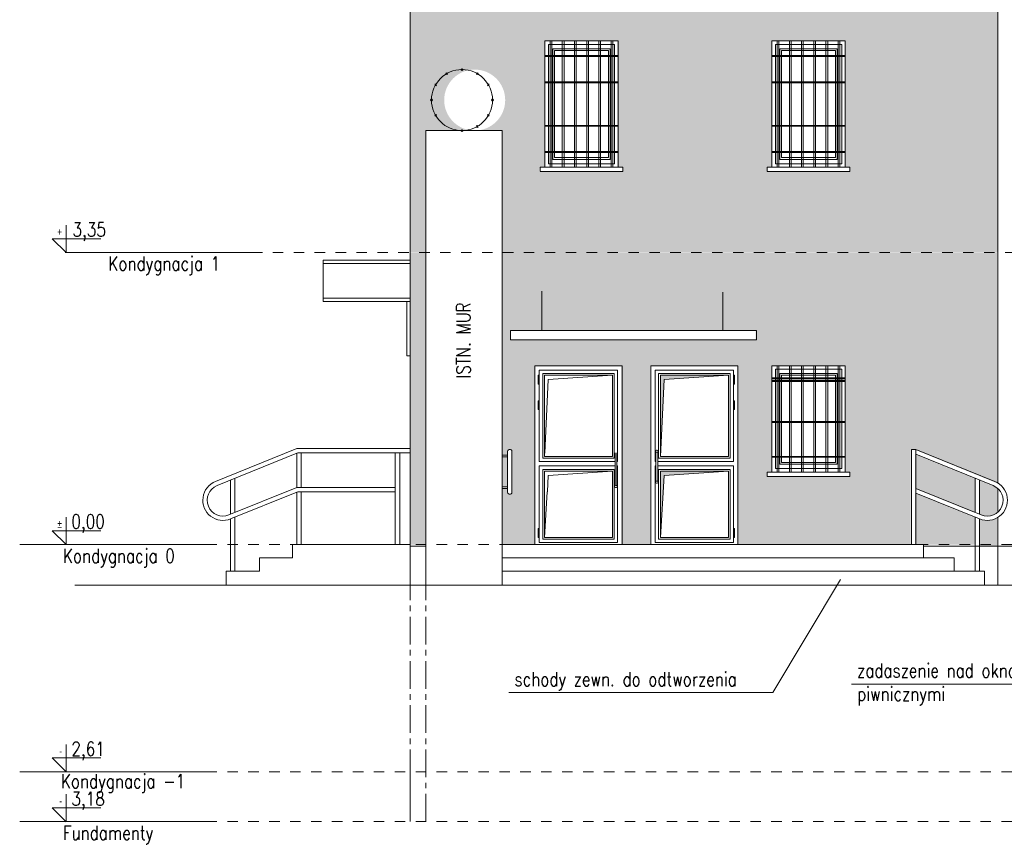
# Model space of a CAD drawing. Header units: millimetres. Extents: x 6354466 to 6508314, y -1889048 to -1342748.
# Tile 14 of 134: x 6378720 to 6390016, y -1788653 to -1779190. Entities that reach past the tile are written whole.
import ezdxf
from ezdxf.enums import TextEntityAlignment as Align

# ---------------------------------------------------------------- set-up
doc = ezdxf.new("R2010")
doc.units = ezdxf.units.MM
doc.header["$PDMODE"] = 3
doc.header["$PDSIZE"] = 10
doc.linetypes.add('CENTER', pattern=[50.800000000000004, 31.75, -6.35, 6.35, -6.35])
doc.linetypes.add('Przerywana', pattern=[4.8, 2.4, -2.4])
for name, color, linetype, lineweight in [('CIENKIE', 161, 'Continuous', 13), ('HATCH', 8, 'Continuous', 0), ('L-3', 10, 'Continuous', 18), ('L-4', 92, 'Continuous', 20), ('L-5', 152, 'Continuous', 9), ('L-AXIS', 10, 'CENTER', 18), ('L-DRZWI', 146, 'Continuous', 13), ('L-HATCH', 252, 'Continuous', 5), ('L-OPIS', 142, 'Continuous', 9), ('L-TXT', 141, 'Continuous', 9)]:
    doc.layers.add(name, color=color, linetype=linetype, lineweight=lineweight)
doc.styles.add('160', font='simplex.shx', dxfattribs={"width": 0.8, "height": 160})
doc.styles.add('250', font='cdmsimpl.shx', dxfattribs={"width": 0.7, "height": 250})
doc.styles.add('BigSimpl', font='simplex.shx', dxfattribs={"width": 0.8})

# ---------------------------------------------------------------- blocks, each defined once
blk = doc.blocks.new('kota')
at = {"layer": 'L-5', "lineweight": 9, "ltscale": 13}
for p, q in [((202422.9221700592, 343.0197136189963, -935.7166440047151), (202422.9221700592, 308.1085709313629, -935.7166440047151)), ((202467.1853987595, 325.7700111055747, -935.7166440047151), (202405.260729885, 325.7700111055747, -935.7166440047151)), ((202405.260729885, 325.7700111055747, -935.7166440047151), (202422.9221700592, 308.1085709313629, -935.7166440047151))]:
    blk.add_line(p, q, dxfattribs=at)
at = {"layer": 'L-TXT', "style": 'BigSimpl', "width": 0.8}
blk.add_attdef('ZNAK', text='', height=10, dxfattribs=at).set_placement((202417.7652610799, 326.5460779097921), align=Align.BOTTOM_RIGHT)

msp = doc.modelspace()

# ---------------------------------------------------------------- hatches: boundary and pattern name
at = {"layer": 'L-3', "lineweight": 5, "ltscale": 10, "transparency": 33554687}
h = msp.add_hatch(dxfattribs=at)
h.set_pattern_fill('AR-SAND', color=256, scale=5.4, angle=45)
h.set_pattern_definition([(82.50000000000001, (0, 0), (-192.9859283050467, 180.7668841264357), [0, -208.4832, 0, -233.172, 0, -222.885]), (52.49999999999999, (0, 0), (-102.0659009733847, 445.3557397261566), [0, -112.4712, 0, -187.9092, 0, -72.00900000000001]), (12.5, (-119.2937223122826, -119.2937223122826), (301.4819059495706, 302.5794484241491), [0, -68.58, 0, -246.888, 0, -322.326]), (2.499999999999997, (-119.2937223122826, -119.2937223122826), (206.4317989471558, 376.6774220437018), [0, -34.29, 0, -161.8488, 0, -185.166])])
h.paths.add_polyline_path([(6389940.608396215, -1778550.588334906), (6389940.608396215, -1775591.549009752), (6383740.348777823, -1775591.549009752), (6383740.348777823, -1772906.669132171), (6383200.348777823, -1772906.669132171), (6383200.348777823, -1778550.588334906)])
edge = h.paths.add_edge_path()
edge.add_arc((6383940.348777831, -1780112.224196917), 350.000000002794, 270, 360, ccw=False)
edge.add_line((6383940.348777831, -1780462.224196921), (6384255.295020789, -1780462.224196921))
edge.add_line((6384255.295020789, -1780462.224196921), (6384255.295020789, -1781860.588334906))
edge.add_line((6384255.295020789, -1781860.588334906), (6389940.608396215, -1781860.588334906))
edge.add_line((6389940.608396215, -1781860.588334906), (6389940.608396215, -1778550.588334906))
edge.add_line((6389940.608396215, -1778550.588334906), (6383200.348777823, -1778550.588334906))
edge.add_line((6383200.348777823, -1778550.588334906), (6383200.348777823, -1778992.588334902))
edge.add_line((6383200.348777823, -1778992.588334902), (6383200.348777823, -1781860.588334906))
edge.add_line((6383200.348777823, -1781860.588334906), (6383380.348777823, -1781860.588334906))
edge.add_line((6383380.348777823, -1781860.588334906), (6383380.348777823, -1780462.224196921))
edge.add_line((6383380.348777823, -1780462.224196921), (6383940.348777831, -1780462.22419692))
edge.add_arc((6383940.348777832, -1780112.224196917), 350.000000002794, 360, 269.99999999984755, ccw=False)
edge = h.paths.add_edge_path(flags=16)
edge.add_line((6384317.953180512, -1784569.126387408), (6384317.953180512, -1784613.374066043))
edge.add_arc((6384342.953180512, -1784610.077318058), 25.21643407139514, 187.5122447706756, 352.4877552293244)
edge.add_line((6384367.953180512, -1784613.374066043), (6384367.953180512, -1784143.374066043))
edge.add_arc((6384342.953180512, -1784146.670814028), 25.21643407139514, 7.512244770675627, 172.4877552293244)
edge.add_line((6384317.953180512, -1784143.374066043), (6384317.953180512, -1784187.621744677))
edge.add_line((6384317.953180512, -1784187.621744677), (6384317.953180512, -1784207.959887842))
edge.add_line((6384317.953180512, -1784207.959887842), (6384317.953180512, -1784548.788244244))
edge.add_line((6384317.953180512, -1784548.788244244), (6384317.953180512, -1784569.126387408))
h.paths.add_polyline_path([(6384255.295020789, -1784207.959887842), (6384317.953180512, -1784207.959887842), (6384317.953180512, -1784187.621744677), (6384255.295020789, -1784187.621744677)], flags=17)
h.paths.add_polyline_path([(6384255.295020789, -1784569.126387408), (6384317.953180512, -1784569.126387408), (6384317.953180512, -1784548.788244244), (6384255.295020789, -1784548.788244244)], flags=17)
h.paths.add_polyline_path([(6386953.072709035, -1785214.063891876), (6388942.330728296, -1785214.063891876), (6388942.330728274, -1784124.929936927), (6388992.330728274, -1784124.929936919), (6389933.332327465, -1784509.585375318), (6389933.332327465, -1781864.063891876), (6384255.295020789, -1781860.588334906), (6384255.295020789, -1785210.588334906), (6384623.072709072, -1785214.063891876), (6384623.072709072, -1784610.455857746), (6384623.072709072, -1784164.063891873), (6384623.072709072, -1783164.063891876), (6385623.072709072, -1783164.063891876), (6385623.07270908, -1784169.435583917), (6385623.072709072, -1784610.455857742), (6385623.072709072, -1785214.063891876), (6385953.072709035, -1785214.063891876), (6385953.07270905, -1783164.063891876), (6386953.072709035, -1783164.063891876)])
h.paths.add_polyline_path([(6383193.072709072, -1785214.063891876), (6383380.348777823, -1785214.063891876), (6383380.348777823, -1781864.063891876), (6383193.072709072, -1781864.063891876), (6383193.072709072, -1782326.286405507), (6383193.072709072, -1782366.286405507), (6383193.072709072, -1782495.721666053), (6383193.072709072, -1784114.063891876), (6383193.072709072, -1784164.063891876)])
h.paths.add_polyline_path([(6389725.518409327, -1785230.588334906), (6389933.332327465, -1785230.588334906), (6389933.332327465, -1785214.063891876), (6389725.518409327, -1785214.063891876)])
edge = h.paths.add_edge_path(flags=17)
edge.add_line((6389725.51840933, -1784922.405793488), (6389725.518409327, -1785214.063891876))
edge.add_line((6389725.518409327, -1785214.063891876), (6389933.332327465, -1785214.063891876))
edge.add_line((6389933.332327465, -1785214.063891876), (6389933.332327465, -1784905.467172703))
edge.add_arc((6389812.601161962, -1784707.526273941), 231.8547254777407, 247.9391005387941, 301.38049432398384, ccw=False)
edge = h.paths.add_edge_path(flags=17)
edge.add_line((6389933.332327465, -1784843.523063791), (6389933.332327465, -1784571.529484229))
edge.add_arc((6389812.601161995, -1784707.526273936), 181.8547253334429, 48.40292962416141, 67.93910053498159)
edge.add_line((6389880.904320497, -1784538.986012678), (6389725.518409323, -1784476.013827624))
edge.add_line((6389725.518409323, -1784476.013827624), (6389725.518409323, -1784476.013827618))
edge.add_line((6389725.518409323, -1784476.013827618), (6389725.518409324, -1784868.455857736))
edge.add_line((6389725.518409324, -1784868.455857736), (6389744.298003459, -1784876.066535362))
edge.add_arc((6389812.601161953, -1784707.526274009), 181.8547254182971, 247.9391005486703, 311.5970703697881)
h.paths.add_polyline_path([(6388992.330728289, -1784178.879872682), (6388992.330728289, -1784571.321902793), (6389675.518409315, -1784848.192699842), (6389675.518409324, -1784455.75066973)], flags=17)
h.paths.add_polyline_path([(6388992.330728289, -1784625.271838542), (6388992.330728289, -1785214.063891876), (6389083.07270908, -1785214.063891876), (6389675.518409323, -1785214.063891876), (6389675.518409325, -1784902.142635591), (6388992.330728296, -1784625.271838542)], flags=17)
h.paths.add_polyline_path([(6384738.072709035, -1777596.063891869), (6384738.072709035, -1777416.063891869), (6384738.072709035, -1777116.063891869), (6384738.072709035, -1776616.063891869), (6384738.072709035, -1776316.063891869), (6384738.072709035, -1776146.063891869), (6384818.072709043, -1776146.063891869), (6384958.072709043, -1776146.063891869), (6385098.072709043, -1776146.063891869), (6385238.072709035, -1776146.063891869), (6385378.072709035, -1776146.063891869), (6385518.072709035, -1776146.063891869), (6385578.07270902, -1776146.063891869), (6385578.07270902, -1776326.063891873), (6385578.07270902, -1776626.063891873), (6385578.07270902, -1777126.063891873), (6385578.07270902, -1777426.063891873), (6385578.07270902, -1777596.063891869), (6385633.07270902, -1777596.063891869), (6385633.07270902, -1777646.063891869), (6384683.07270902, -1777646.063891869), (6384683.07270902, -1777596.063891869)], flags=16)
h.paths.add_polyline_path([(6387343.072709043, -1777596.063891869), (6387343.072709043, -1777416.063891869), (6387343.072709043, -1777116.063891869), (6387343.072709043, -1776616.063891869), (6387343.072709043, -1776316.063891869), (6387343.072709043, -1776146.063891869), (6387423.07270905, -1776146.063891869), (6387563.07270905, -1776146.063891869), (6387703.07270905, -1776146.063891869), (6387843.072709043, -1776146.063891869), (6387983.072709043, -1776146.063891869), (6388123.072709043, -1776146.063891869), (6388183.072709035, -1776146.063891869), (6388183.072709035, -1776326.063891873), (6388183.072709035, -1776626.063891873), (6388183.072709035, -1777126.063891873), (6388183.072709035, -1777426.063891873), (6388183.072709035, -1777596.063891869), (6388238.072709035, -1777596.063891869), (6388238.072709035, -1777646.063891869), (6387288.072709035, -1777646.063891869), (6387288.072709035, -1777596.063891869)], flags=16)
h.paths.add_polyline_path([(6384738.072709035, -1780886.063891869), (6384738.072709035, -1780706.063891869), (6384738.072709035, -1780406.063891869), (6384738.072709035, -1779906.063891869), (6384738.072709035, -1779606.063891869), (6384738.072709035, -1779436.063891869), (6384818.072709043, -1779436.063891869), (6384958.072709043, -1779436.063891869), (6385098.072709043, -1779436.063891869), (6385238.072709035, -1779436.063891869), (6385378.072709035, -1779436.063891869), (6385518.072709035, -1779436.063891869), (6385578.07270902, -1779436.063891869), (6385578.07270902, -1779616.063891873), (6385578.07270902, -1779916.063891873), (6385578.07270902, -1780416.063891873), (6385578.07270902, -1780716.063891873), (6385578.07270902, -1780886.063891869), (6385633.07270902, -1780886.063891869), (6385633.07270902, -1780936.063891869), (6384683.07270902, -1780936.063891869), (6384683.07270902, -1780886.063891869)], flags=16)
h.paths.add_polyline_path([(6387343.072709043, -1780886.063891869), (6387343.072709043, -1780706.063891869), (6387343.072709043, -1780406.063891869), (6387343.072709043, -1779906.063891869), (6387343.072709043, -1779606.063891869), (6387343.072709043, -1779436.063891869), (6387423.07270905, -1779436.063891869), (6387563.07270905, -1779436.063891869), (6387703.07270905, -1779436.063891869), (6387843.072709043, -1779436.063891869), (6387983.072709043, -1779436.063891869), (6388123.072709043, -1779436.063891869), (6388183.072709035, -1779436.063891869), (6388183.072709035, -1779616.063891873), (6388183.072709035, -1779916.063891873), (6388183.072709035, -1780416.063891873), (6388183.072709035, -1780716.063891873), (6388183.072709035, -1780886.063891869), (6388238.072709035, -1780886.063891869), (6388238.072709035, -1780936.063891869), (6387288.072709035, -1780936.063891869), (6387288.072709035, -1780886.063891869)], flags=16)
h.paths.add_polyline_path([(6387343.072709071, -1784384.063891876), (6387343.072709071, -1784204.063891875), (6387343.072709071, -1783804.063891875), (6387343.072709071, -1783334.063891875), (6387343.072709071, -1783304.063891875), (6387343.072709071, -1783164.063891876), (6387423.072709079, -1783164.063891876), (6387563.072709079, -1783164.063891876), (6387703.072709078, -1783164.063891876), (6387843.072709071, -1783164.063891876), (6387983.072709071, -1783164.063891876), (6388123.072709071, -1783164.063891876), (6388183.072709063, -1783164.063891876), (6388183.072709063, -1783314.063891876), (6388183.072709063, -1783344.063891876), (6388183.072709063, -1783814.063891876), (6388183.072709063, -1784214.063891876), (6388183.072709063, -1784384.063891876), (6388238.072709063, -1784384.063891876), (6388238.072709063, -1784434.063891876), (6387288.072709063, -1784434.063891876), (6387288.072709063, -1784384.063891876)], flags=16)
h.paths.add_polyline_path([(6386781.619736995, -1782760.610506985), (6387164.85616037, -1782760.610506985), (6387164.85616037, -1782865.787344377), (6384343.888400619, -1782865.787344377), (6384343.888400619, -1782760.610506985), (6384703.459443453, -1782760.610506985)], flags=16)
h.paths.add_polyline_path([(6387983.072709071, -1783254.063891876), (6388093.072709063, -1783254.063891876), (6388073.072709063, -1783304.063891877), (6388073.072709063, -1783274.063891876), (6387983.072709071, -1783274.063891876)], flags=0)
at = {"layer": 'L-DRZWI'}
h = msp.add_hatch(color=256, dxfattribs=at)
h.dxf.hatch_style = 1
h.paths.add_polyline_path([(6386850.348777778, -1783270.588334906), (6386070.348777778, -1783270.588334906), (6386070.348777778, -1783283.713334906), (6386111.798654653, -1783334.230372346), (6386112.451341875, -1783320.588334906)])
h.paths.add_polyline_path([(6386111.798654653, -1783334.230372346), (6386070.348777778, -1783283.713334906), (6386070.348777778, -1784200.588334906)])
h = msp.add_hatch(color=256, dxfattribs=at)
h.dxf.hatch_style = 1
h.paths.add_polyline_path([(6386657.668397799, -1784383.644375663), (6386663.085096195, -1784370.588334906), (6386070.348777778, -1784370.588334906), (6386070.348777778, -1785115.213334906), (6386071.333891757, -1785113.975785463), (6386112.451341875, -1784420.588334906)])
h.paths.add_polyline_path([(6386071.333891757, -1785113.975785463), (6386070.348777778, -1785115.213334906), (6386070.348777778, -1785130.588334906)])
h.paths.add_polyline_path([(6386750.348777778, -1784370.588334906), (6386663.085096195, -1784370.588334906), (6386657.668397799, -1784383.644375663)])

# ---------------------------------------------------------------- linework, layer by layer
at = {"layer": 'CIENKIE'}
for p, q in [((6383380.348777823, -1780462.224196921), (6384255.295020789, -1780462.224196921)), ((6383380.348777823, -1780462.224196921), (6383380.348777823, -1785680.588334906)), ((6384255.295020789, -1780462.224196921), (6384255.295020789, -1785680.588334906)), ((6382200.348777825, -1781948.740833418), (6383200.348777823, -1781948.740833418)), ((6382200.348777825, -1782423.871384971), (6382200.348777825, -1781948.740833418)), ((6382200.348777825, -1781988.740833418), (6383200.348777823, -1781988.740833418)), ((6382200.348777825, -1782386.544847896), (6383200.348777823, -1782386.544847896)), ((6382200.348777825, -1782423.871384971), (6383200.348777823, -1782423.871384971)), ((6383160.348777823, -1783047.14315919), (6383160.348777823, -1782423.871384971)), ((6383200.348777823, -1782423.871384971), (6383200.348777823, -1783047.14315919)), ((6383200.348777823, -1783047.14315919), (6383160.348777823, -1783047.14315919)), ((6380966.183272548, -1784489.171197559), (6381882.28277906, -1784117.909818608)), ((6380984.962866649, -1784535.510455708), (6381901.062373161, -1784164.249076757)), ((6381900.348777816, -1784558.898622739), (6381900.348777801, -1784164.544708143)), ((6383200.348777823, -1784110.588334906), (6381919.841967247, -1784110.588334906)), ((6383200.348777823, -1784160.588334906), (6381919.841967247, -1784160.588334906)), ((6381950.348777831, -1784556.980300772), (6381950.348777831, -1784160.588334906)), ((6383029.849436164, -1785210.588334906), (6383029.849436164, -1784160.588334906)), ((6383079.849436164, -1785210.588334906), (6383079.849436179, -1784160.588334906)), ((6388949.606797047, -1785210.588334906), (6388949.606797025, -1784121.454379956)), ((6388999.60679704, -1784121.454379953), (6388949.606797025, -1784121.454379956)), ((6389906.959983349, -1784489.171197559), (6388999.606797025, -1784121.454379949)), ((6388999.60679704, -1785210.588334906), (6388999.60679704, -1784121.454379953)), ((6389888.180389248, -1784535.510455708), (6388999.606797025, -1784175.404315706)), ((6381140.348777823, -1784864.980300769), (6381140.348777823, -1784472.538270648)), ((6381190.348777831, -1784844.717142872), (6381190.348777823, -1784452.275112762)), ((6389682.794478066, -1784844.717142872), (6389682.794478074, -1784452.275112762)), ((6389732.794478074, -1784864.980300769), (6389732.794478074, -1784472.538270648)), ((6381121.569183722, -1784872.590978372), (6381882.282779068, -1784564.301784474)), ((6381140.348777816, -1784918.930236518), (6381901.062373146, -1784610.641042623)), ((6381900.348777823, -1785210.588334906), (6381900.348777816, -1784610.930236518)), ((6383029.849436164, -1784556.980300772), (6381919.841967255, -1784556.980300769)), ((6383029.849436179, -1784606.980300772), (6381919.84196724, -1784606.980300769)), ((6381950.348777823, -1785210.588334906), (6381950.348777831, -1784606.980300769)), ((6389751.574072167, -1784872.590978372), (6388999.60679704, -1784567.846345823)), ((6389732.794478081, -1784918.930236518), (6388999.606797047, -1784621.796281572)), ((6381140.348777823, -1785518.588334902), (6381140.348777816, -1784918.930236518)), ((6381190.348777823, -1785518.588334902), (6381190.348777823, -1784898.667078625)), ((6389682.794478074, -1785518.588334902), (6389682.794478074, -1784898.667078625)), ((6389732.794478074, -1785518.588334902), (6389732.794478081, -1784918.930236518)), ((6381850.348777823, -1785364.588334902), (6381850.348777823, -1785210.588334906)), ((6381850.348777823, -1785210.588334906), (6383200.348777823, -1785210.588334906)), ((6383380.348777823, -1785230.588334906), (6383200.348777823, -1785230.588334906)), ((6384255.295020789, -1785210.588334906), (6389090.348777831, -1785210.588334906)), ((6381470.348777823, -1785518.588334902), (6381470.348777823, -1785364.588334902)), ((6381470.348777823, -1785364.588334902), (6381850.348777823, -1785364.588334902)), ((6381090.348777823, -1785672.588334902), (6381090.348777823, -1785518.588334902)), ((6381090.348777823, -1785518.588334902), (6381470.348777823, -1785518.588334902))]:
    msp.add_line(p, q, dxfattribs=at)
for points in [[(6384745.348777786, -1780882.588334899), (6385585.348777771, -1780882.588334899), (6385585.348777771, -1779432.588334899), (6384745.348777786, -1779432.588334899)], [(6384745.348777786, -1780882.588334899), (6385585.348777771, -1780882.588334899), (6385585.348777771, -1779432.588334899), (6384745.348777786, -1779432.588334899)], [(6387350.348777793, -1780882.588334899), (6388190.348777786, -1780882.588334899), (6388190.348777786, -1779432.588334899), (6387350.348777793, -1779432.588334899)], [(6387350.348777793, -1780882.588334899), (6388190.348777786, -1780882.588334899), (6388190.348777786, -1779432.588334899), (6387350.348777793, -1779432.588334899)], [(6384690.348777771, -1780932.588334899), (6385640.348777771, -1780932.588334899), (6385640.348777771, -1780882.588334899), (6384690.348777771, -1780882.588334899)], [(6387295.348777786, -1780932.588334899), (6388245.348777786, -1780932.588334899), (6388245.348777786, -1780882.588334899), (6387295.348777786, -1780882.588334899)], [(6385960.348777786, -1783160.588334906), (6386960.348777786, -1783160.588334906), (6386960.348777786, -1785210.588334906), (6385960.348777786, -1785210.588334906)], [(6387350.348777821, -1784380.588334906), (6388190.348777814, -1784380.588334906), (6388190.348777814, -1783160.588334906), (6387350.348777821, -1783160.588334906)], [(6387350.348777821, -1784380.588334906), (6388190.348777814, -1784380.588334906), (6388190.348777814, -1783160.588334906), (6387350.348777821, -1783160.588334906)], [(6387295.348777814, -1784430.588334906), (6388245.348777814, -1784430.588334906), (6388245.348777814, -1784380.588334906), (6387295.348777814, -1784380.588334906)]]:
    msp.add_lwpolyline(points, close=True, dxfattribs=at)
for points in [[(6385630.348777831, -1784165.960026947), (6385630.348777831, -1783160.588334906), (6384630.348777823, -1783160.588334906), (6384630.348777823, -1784165.960026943)], [(6384630.348777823, -1784160.588334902), (6384630.348777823, -1784606.980300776)], [(6385630.348777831, -1784606.980300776), (6385630.348777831, -1784160.588334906)], [(6384630.348777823, -1784606.980300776), (6384630.348777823, -1785210.588334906), (6385630.348777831, -1785210.588334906), (6385630.348777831, -1784606.980300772)]]:
    msp.add_lwpolyline(points, dxfattribs=at)
at = {"layer": 'CIENKIE', "ltscale": 0.5}
for points in [[(6385630.348777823, -1784165.960026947), (6385630.348777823, -1783160.588334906), (6384630.348777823, -1783160.588334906), (6384630.348777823, -1784165.960026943)], [(6384630.348777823, -1784160.588334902), (6384630.348777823, -1784606.980300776)], [(6385630.348777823, -1784606.980300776), (6385630.348777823, -1784160.588334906)], [(6384630.348777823, -1784606.980300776), (6384630.348777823, -1785210.588334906), (6385630.348777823, -1785210.588334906), (6385630.348777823, -1784606.980300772)]]:
    msp.add_lwpolyline(points, dxfattribs=at)
msp.add_lwpolyline([(6386960.348777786, -1785210.588334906), (6385960.348777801, -1785210.588334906), (6385960.348777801, -1783160.588334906), (6386960.348777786, -1783160.588334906)], close=True, dxfattribs=at)
at = {"layer": 'CIENKIE'}
for centre, radius, start, end in [((6381919.841967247, -1784210.588334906), 100, 90, 112.0608994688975), ((6381919.841967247, -1784210.588334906), 50, 90, 112.0608994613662), ((6381053.266025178, -1784704.05071704), 231.8547254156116, 112.0608994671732, 292.0608994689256), ((6389819.877230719, -1784704.05071704), 231.8547254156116, 247.9391005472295, 67.93910054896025), ((6381053.266025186, -1784704.05071704), 181.8547254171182, 112.0608994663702, 292.0608994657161), ((6381919.841967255, -1784656.980300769), 100, 90, 112.0608994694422), ((6381919.84196724, -1784656.980300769), 50, 90, 112.0608994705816), ((6389819.877230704, -1784704.05071704), 181.8547254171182, 247.9391005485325, 67.93910054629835)]:
    msp.add_arc(centre, radius, start, end, dxfattribs=at)
at = {"layer": 'HATCH'}
msp.add_circle((6383794.876533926, -1780112.224196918), 350.0000000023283, dxfattribs=at)
for p in [(6383794.876533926, -1779762.224196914), (6383619.876533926, -1779809.115305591), (6383969.876533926, -1779809.115305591), (6383491.767642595, -1779937.224196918), (6384097.985425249, -1779937.224196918), (6383444.876533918, -1780112.224196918), (6384144.876533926, -1780112.224196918), (6383491.767642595, -1780287.224196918), (6384097.985425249, -1780287.224196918), (6383969.876533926, -1780415.333088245), (6383794.876533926, -1780462.224196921)]:
    msp.add_point(p, dxfattribs=at)
at = {"layer": 'L-3'}
for p, q in [((6383200.348777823, -1778992.588334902), (6383200.348777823, -1785672.588334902)), ((6384710.735512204, -1782757.134950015), (6384710.735512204, -1782305.126725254)), ((6386788.895805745, -1782757.134950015), (6386788.895805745, -1782316.195828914)), ((6384351.16446937, -1782757.134950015), (6384351.16446937, -1782862.311787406)), ((6384351.16446937, -1782757.134950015), (6387172.13222912, -1782757.134950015)), ((6387172.13222912, -1782757.134950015), (6387172.13222912, -1782862.311787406)), ((6384351.16446937, -1782862.311787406), (6387172.13222912, -1782862.311787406)), ((6389090.348777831, -1785364.588334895), (6389090.348777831, -1785210.588334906)), ((6389090.348777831, -1785364.588334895), (6389090.348777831, -1785210.588334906)), ((6389440.348777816, -1785364.588334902), (6384255.295020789, -1785364.588334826)), ((6389440.348777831, -1785518.588334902), (6389440.348777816, -1785364.588334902)), ((6389790.348777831, -1785518.588334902), (6384255.295020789, -1785518.588334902)), ((6389790.348777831, -1785518.588334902), (6389790.348777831, -1785680.588334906))]:
    msp.add_line(p, q, dxfattribs=at)
at = {"layer": 'L-3', "ltscale": 10}
for p, q in [((6389090.348777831, -1785210.588334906), (6384255.295020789, -1785210.588334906)), ((6384255.295020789, -1785210.588334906), (6384255.295020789, -1785680.588334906)), ((6384255.295020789, -1785680.588334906), (6389790.348777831, -1785680.588334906))]:
    msp.add_line(p, q, dxfattribs=at)
at = {"layer": 'L-3'}
for points in [[(6384785.348777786, -1780842.588334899), (6385545.348777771, -1780842.588334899), (6385545.348777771, -1779472.588334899), (6384785.348777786, -1779472.588334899)], [(6384825.348777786, -1780882.588334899), (6384805.348777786, -1780882.588334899), (6384805.348777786, -1779432.588334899), (6384825.348777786, -1779432.588334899)], [(6384835.348777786, -1780792.588334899), (6385495.348777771, -1780792.588334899), (6385495.348777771, -1779522.588334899), (6384835.348777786, -1779522.588334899)], [(6384965.348777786, -1780882.588334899), (6384945.348777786, -1780882.588334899), (6384945.348777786, -1779432.588334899), (6384965.348777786, -1779432.588334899)], [(6385105.348777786, -1780882.588334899), (6385085.348777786, -1780882.588334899), (6385085.348777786, -1779432.588334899), (6385105.348777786, -1779432.588334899)], [(6385225.348777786, -1780882.588334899), (6385245.348777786, -1780882.588334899), (6385245.348777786, -1779432.588334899), (6385225.348777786, -1779432.588334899)], [(6385365.348777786, -1780882.588334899), (6385385.348777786, -1780882.588334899), (6385385.348777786, -1779432.588334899), (6385365.348777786, -1779432.588334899)], [(6385505.348777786, -1780882.588334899), (6385525.348777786, -1780882.588334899), (6385525.348777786, -1779432.588334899), (6385505.348777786, -1779432.588334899)], [(6387390.348777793, -1780842.588334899), (6388150.348777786, -1780842.588334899), (6388150.348777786, -1779472.588334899), (6387390.348777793, -1779472.588334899)], [(6387430.348777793, -1780882.588334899), (6387410.348777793, -1780882.588334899), (6387410.348777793, -1779432.588334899), (6387430.348777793, -1779432.588334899)], [(6387440.348777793, -1780792.588334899), (6388100.348777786, -1780792.588334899), (6388100.348777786, -1779522.588334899), (6387440.348777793, -1779522.588334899)], [(6387570.348777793, -1780882.588334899), (6387550.348777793, -1780882.588334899), (6387550.348777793, -1779432.588334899), (6387570.348777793, -1779432.588334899)], [(6387710.348777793, -1780882.588334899), (6387690.348777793, -1780882.588334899), (6387690.348777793, -1779432.588334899), (6387710.348777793, -1779432.588334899)], [(6387830.348777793, -1780882.588334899), (6387850.348777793, -1780882.588334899), (6387850.348777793, -1779432.588334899), (6387830.348777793, -1779432.588334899)], [(6387970.348777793, -1780882.588334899), (6387990.348777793, -1780882.588334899), (6387990.348777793, -1779432.588334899), (6387970.348777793, -1779432.588334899)], [(6388110.348777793, -1780882.588334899), (6388130.348777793, -1780882.588334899), (6388130.348777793, -1779432.588334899), (6388110.348777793, -1779432.588334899)], [(6384745.348777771, -1779612.588334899), (6385585.348777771, -1779612.588334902), (6385585.348777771, -1779602.588334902), (6384745.348777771, -1779602.588334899)], [(6384745.348777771, -1779602.588334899), (6385585.348777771, -1779602.588334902), (6385585.348777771, -1779612.588334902), (6384745.348777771, -1779612.588334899)], [(6384855.348777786, -1780772.588334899), (6385475.348777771, -1780772.588334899), (6385475.348777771, -1779542.588334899), (6384855.348777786, -1779542.588334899)], [(6387350.348777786, -1779612.588334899), (6388190.348777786, -1779612.588334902), (6388190.348777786, -1779602.588334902), (6387350.348777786, -1779602.588334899)], [(6387350.348777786, -1779602.588334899), (6388190.348777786, -1779602.588334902), (6388190.348777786, -1779612.588334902), (6387350.348777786, -1779612.588334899)], [(6387460.348777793, -1780772.588334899), (6388080.348777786, -1780772.588334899), (6388080.348777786, -1779542.588334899), (6387460.348777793, -1779542.588334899)], [(6384745.348777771, -1779912.588334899), (6385585.348777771, -1779912.588334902), (6385585.348777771, -1779902.588334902), (6384745.348777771, -1779902.588334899)], [(6384745.348777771, -1779902.588334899), (6385585.348777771, -1779902.588334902), (6385585.348777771, -1779912.588334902), (6384745.348777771, -1779912.588334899)], [(6387350.348777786, -1779912.588334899), (6388190.348777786, -1779912.588334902), (6388190.348777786, -1779902.588334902), (6387350.348777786, -1779902.588334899)], [(6387350.348777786, -1779902.588334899), (6388190.348777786, -1779902.588334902), (6388190.348777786, -1779912.588334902), (6387350.348777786, -1779912.588334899)], [(6384745.348777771, -1780402.588334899), (6385585.348777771, -1780402.588334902), (6385585.348777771, -1780412.588334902), (6384745.348777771, -1780412.588334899)], [(6384745.348777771, -1780402.588334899), (6385585.348777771, -1780402.588334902), (6385585.348777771, -1780412.588334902), (6384745.348777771, -1780412.588334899)], [(6387350.348777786, -1780402.588334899), (6388190.348777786, -1780402.588334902), (6388190.348777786, -1780412.588334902), (6387350.348777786, -1780412.588334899)], [(6387350.348777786, -1780402.588334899), (6388190.348777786, -1780402.588334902), (6388190.348777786, -1780412.588334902), (6387350.348777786, -1780412.588334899)], [(6384745.348777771, -1780702.588334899), (6385585.348777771, -1780702.588334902), (6385585.348777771, -1780712.588334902), (6384745.348777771, -1780712.588334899)], [(6387350.348777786, -1780702.588334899), (6388190.348777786, -1780702.588334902), (6388190.348777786, -1780712.588334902), (6387350.348777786, -1780712.588334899)], [(6387390.348777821, -1784340.588334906), (6388150.348777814, -1784340.588334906), (6388150.348777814, -1783200.588334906), (6387390.348777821, -1783200.588334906)], [(6387430.348777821, -1784380.588334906), (6387410.348777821, -1784380.588334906), (6387410.348777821, -1783160.588334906), (6387430.348777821, -1783160.588334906)], [(6387440.348777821, -1784290.588334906), (6388100.348777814, -1784290.588334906), (6388100.348777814, -1783250.588334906), (6387440.348777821, -1783250.588334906)], [(6387570.348777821, -1784380.588334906), (6387550.348777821, -1784380.588334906), (6387550.348777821, -1783160.588334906), (6387570.348777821, -1783160.588334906)], [(6387710.348777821, -1784380.588334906), (6387690.348777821, -1784380.588334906), (6387690.348777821, -1783160.588334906), (6387710.348777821, -1783160.588334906)], [(6387830.348777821, -1784380.588334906), (6387850.348777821, -1784380.588334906), (6387850.348777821, -1783160.588334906), (6387830.348777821, -1783160.588334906)], [(6387970.348777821, -1784380.588334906), (6387990.348777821, -1784380.588334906), (6387990.348777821, -1783160.588334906), (6387970.348777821, -1783160.588334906)], [(6388110.348777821, -1784380.588334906), (6388130.348777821, -1784380.588334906), (6388130.348777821, -1783160.588334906), (6388110.348777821, -1783160.588334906)], [(6387350.348777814, -1783310.588334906), (6388190.348777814, -1783310.588334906), (6388190.348777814, -1783300.588334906), (6387350.348777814, -1783300.588334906)], [(6387350.348777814, -1783300.588334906), (6388190.348777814, -1783300.588334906), (6388190.348777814, -1783310.588334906), (6387350.348777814, -1783310.588334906)], [(6387350.348777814, -1783340.588334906), (6388190.348777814, -1783340.588334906), (6388190.348777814, -1783330.588334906), (6387350.348777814, -1783330.588334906)], [(6387350.348777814, -1783330.588334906), (6388190.348777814, -1783330.588334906), (6388190.348777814, -1783340.588334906), (6387350.348777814, -1783340.588334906)], [(6387460.348777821, -1784270.588334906), (6388080.348777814, -1784270.588334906), (6388080.348777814, -1783270.588334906), (6387460.348777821, -1783270.588334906)], [(6387350.348777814, -1783800.588334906), (6388190.348777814, -1783800.588334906), (6388190.348777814, -1783810.588334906), (6387350.348777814, -1783810.588334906)], [(6387350.348777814, -1783800.588334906), (6388190.348777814, -1783800.588334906), (6388190.348777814, -1783810.588334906), (6387350.348777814, -1783810.588334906)], [(6387350.348777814, -1784200.588334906), (6388190.348777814, -1784200.588334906), (6388190.348777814, -1784210.588334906), (6387350.348777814, -1784210.588334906)]]:
    msp.add_lwpolyline(points, close=True, dxfattribs=at)
at = {"layer": 'L-4', "ltscale": 10}
for p, q in [((6384317.953180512, -1784143.374066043), (6384317.953180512, -1784613.374066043)), ((6384367.953180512, -1784143.374066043), (6384367.953180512, -1784613.374066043)), ((6384317.953180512, -1784187.621744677), (6384255.295020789, -1784187.621744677)), ((6384317.953180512, -1784207.959887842), (6384255.295020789, -1784207.959887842)), ((6384317.953180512, -1784548.788244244), (6384255.295020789, -1784548.788244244)), ((6384317.953180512, -1784569.126387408), (6384255.295020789, -1784569.126387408))]:
    msp.add_line(p, q, dxfattribs=at)
for centre, start, end in [((6384342.953180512, -1784146.670814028), 7.512244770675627, 172.4877552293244), ((6384342.953180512, -1784610.077318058), 187.5122447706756, 352.4877552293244)]:
    msp.add_arc(centre, 25.21643407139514, start, end, dxfattribs=at)
at = {"layer": 'L-5', "ltscale": 8}
for p, q in [((6389940.608396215, -1775430.879804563), (6389940.608396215, -1784506.109818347)), ((6389940.608396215, -1784568.053927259), (6389940.608396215, -1784840.047506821)), ((6389940.608396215, -1784901.991615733), (6389940.608396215, -1785680.588334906)), ((6389090.348777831, -1785230.588334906), (6393210.348777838, -1785230.588334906))]:
    msp.add_line(p, q, dxfattribs=at)
at = {"layer": 'L-AXIS', "ltscale": 10}
for p, q in [((6383200.348777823, -1788390.588334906), (6383200.348777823, -1769726.86833126)), ((6383380.348777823, -1788390.588334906), (6383380.348777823, -1780462.224196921)), ((6383200.348777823, -1785680.588334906), (6383380.348777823, -1785680.588334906))]:
    msp.add_line(p, q, dxfattribs=at)
at = {"layer": 'L-DRZWI'}
for p, q in [((6384744.654721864, -1784165.960026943), (6384782.451341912, -1783320.588334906)), ((6384782.451341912, -1783320.588334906), (6385520.348777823, -1783270.588334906)), ((6386070.348777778, -1784200.588334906), (6386112.451341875, -1783320.588334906)), ((6386112.451341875, -1783320.588334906), (6386850.348777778, -1783270.588334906)), ((6384740.348777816, -1784200.588334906), (6384742.262530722, -1784160.588334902)), ((6384782.451341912, -1784420.588334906), (6385520.348777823, -1784370.588334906)), ((6386112.451341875, -1784420.588334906), (6386850.348777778, -1784370.588334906)), ((6384774.363382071, -1784606.980300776), (6384782.451341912, -1784420.588334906)), ((6386070.348777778, -1785130.588334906), (6386112.451341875, -1784420.588334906)), ((6384740.348777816, -1785130.588334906), (6384771.398412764, -1784606.980300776))]:
    msp.add_line(p, q, dxfattribs=at)
at = {"layer": 'L-DRZWI', "ltscale": 0.5}
for points in [[(6385580.348777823, -1784165.960026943), (6385580.348777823, -1783210.588334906), (6384680.348777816, -1783210.588334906), (6384680.348777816, -1784165.960026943)], [(6385540.348777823, -1784165.960026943), (6385540.348777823, -1783250.588334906), (6384720.348777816, -1783250.588334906), (6384720.348777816, -1784165.960026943)], [(6386019.75662823, -1784260.588334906), (6386010.348777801, -1784260.588334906), (6386010.348777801, -1783210.588334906), (6386910.348777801, -1783210.588334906), (6386910.348777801, -1784260.588334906), (6386039.75662823, -1784260.588334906)], [(6385520.348777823, -1784165.960026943), (6385520.348777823, -1783270.588334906), (6384740.348777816, -1783270.588334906), (6384740.348777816, -1784165.960026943)], [(6384680.348777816, -1784160.588334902), (6384680.348777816, -1784260.588334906), (6385550.940927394, -1784260.588334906)], [(6384720.348777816, -1784160.588334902), (6384720.348777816, -1784220.588334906), (6385540.348777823, -1784220.588334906), (6385540.348777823, -1784160.588334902)], [(6384740.348777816, -1784160.588334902), (6384740.348777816, -1784200.588334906), (6385520.348777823, -1784200.588334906), (6385520.348777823, -1784160.588334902)], [(6385570.940927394, -1784260.588334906), (6385580.348777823, -1784260.588334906), (6385580.348777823, -1784160.588334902)], [(6384680.348777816, -1784606.980300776), (6384680.348777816, -1784310.588334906), (6385550.940927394, -1784310.588334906)], [(6384720.348777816, -1784606.980300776), (6384720.348777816, -1784350.588334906), (6385540.348777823, -1784350.588334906), (6385540.348777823, -1784606.980300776)], [(6384740.348777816, -1784606.980300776), (6384740.348777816, -1784370.588334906), (6385520.348777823, -1784370.588334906), (6385520.348777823, -1784606.980300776)], [(6385570.940927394, -1784310.588334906), (6385580.348777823, -1784310.588334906), (6385580.348777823, -1784606.980300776)], [(6386019.75662823, -1784310.588334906), (6386010.348777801, -1784310.588334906), (6386010.348777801, -1785190.588334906), (6386910.348777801, -1785190.588334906), (6386910.348777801, -1784310.588334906), (6386039.75662823, -1784310.588334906)], [(6385580.348777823, -1784606.980300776), (6385580.348777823, -1785190.588334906), (6384680.348777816, -1785190.588334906), (6384680.348777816, -1784606.980300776)], [(6385540.348777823, -1784606.980300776), (6385540.348777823, -1785150.588334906), (6384720.348777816, -1785150.588334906), (6384720.348777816, -1784606.980300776)], [(6385520.348777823, -1784606.980300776), (6385520.348777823, -1785130.588334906), (6384740.348777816, -1785130.588334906), (6384740.348777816, -1784606.980300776)]]:
    msp.add_lwpolyline(points, dxfattribs=at)
for points in [[(6386870.348777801, -1784220.588334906), (6386050.348777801, -1784220.588334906), (6386050.348777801, -1783250.588334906), (6386870.348777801, -1783250.588334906)], [(6384670.348777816, -1783370.844637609), (6384680.348777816, -1783370.844637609), (6384680.348777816, -1783270.844637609), (6384670.348777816, -1783270.844637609)], [(6386850.348777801, -1784200.588334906), (6386070.348777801, -1784200.588334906), (6386070.348777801, -1783270.588334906), (6386850.348777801, -1783270.588334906)], [(6386920.348777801, -1783370.844637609), (6386910.348777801, -1783370.844637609), (6386910.348777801, -1783270.844637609), (6386920.348777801, -1783270.844637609)], [(6384670.348777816, -1783662.456190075), (6384680.348777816, -1783662.456190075), (6384680.348777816, -1783562.456190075), (6384670.348777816, -1783562.456190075)], [(6386920.348777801, -1783662.456190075), (6386910.348777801, -1783662.456190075), (6386910.348777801, -1783562.456190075), (6386920.348777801, -1783562.456190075)], [(6386870.348777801, -1784350.588334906), (6386050.348777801, -1784350.588334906), (6386050.348777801, -1785150.588334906), (6386870.348777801, -1785150.588334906)], [(6386850.348777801, -1784370.588334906), (6386070.348777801, -1784370.588334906), (6386070.348777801, -1785130.588334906), (6386850.348777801, -1785130.588334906)], [(6384670.348777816, -1785030.332032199), (6384680.348777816, -1785030.332032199), (6384680.348777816, -1785130.332032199), (6384670.348777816, -1785130.332032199)], [(6386920.348777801, -1785030.332032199), (6386910.348777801, -1785030.332032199), (6386910.348777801, -1785130.332032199), (6386920.348777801, -1785130.332032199)]]:
    msp.add_lwpolyline(points, close=True, dxfattribs=at)
for points in [[(6385545.940927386, -1784160.588334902), (6385545.940927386, -1784189.056738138, 0.2679491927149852), (6385550.940927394, -1784197.71699218)], [(6385550.960221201, -1784160.588334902, 0.01553347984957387), (6385550.940927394, -1784161.20922451), (6385550.940927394, -1784526.615604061, 0.414213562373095), (6385560.940927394, -1784536.615604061), (6385560.940927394, -1784536.615604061, 0.414213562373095), (6385570.940927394, -1784526.615604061), (6385570.940927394, -1784161.20922451, 0.01553347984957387), (6385570.921633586, -1784160.588334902, 0.01553347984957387)], [(6385570.940927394, -1784197.716992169, 0.2679491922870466), (6385575.940927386, -1784189.056738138), (6385575.940927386, -1784160.588334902)], [(6386019.75662823, -1784197.716992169, -0.2679491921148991), (6386014.756628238, -1784189.056738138), (6386014.756628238, -1784139.056738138, -0.414213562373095), (6386024.756628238, -1784129.056738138), (6386034.756628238, -1784129.056738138, -0.414213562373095), (6386044.756628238, -1784139.056738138), (6386044.756628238, -1784189.056738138, -0.2679491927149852), (6386039.75662823, -1784197.71699218, -0.2679491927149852)], [(6385570.940927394, -1784490.107836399, -0.267949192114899), (6385575.940927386, -1784498.76809043), (6385575.940927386, -1784548.76809043, -0.414213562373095), (6385565.940927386, -1784558.76809043), (6385555.940927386, -1784558.76809043, -0.414213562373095), (6385545.940927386, -1784548.76809043), (6385545.940927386, -1784498.76809043, -0.2679491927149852), (6385550.940927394, -1784490.107836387, -0.2679491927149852)], [(6386019.75662823, -1784440.107836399, 0.2679491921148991), (6386014.756628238, -1784448.76809043), (6386014.756628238, -1784498.76809043, 0.414213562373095), (6386024.756628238, -1784508.76809043), (6386034.756628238, -1784508.76809043, 0.414213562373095), (6386044.756628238, -1784498.76809043), (6386044.756628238, -1784448.76809043, 0.2679491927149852), (6386039.75662823, -1784440.107836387, 0.2679491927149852)]]:
    msp.add_lwpolyline(points, format="xyb", dxfattribs=at)
msp.add_lwpolyline([(6386029.75662823, -1784486.615604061), (6386029.75662823, -1784486.615604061, -0.414213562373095), (6386019.75662823, -1784476.615604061), (6386019.75662823, -1784161.20922451, -0.414213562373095), (6386029.75662823, -1784151.20922451), (6386029.75662823, -1784151.20922451, -0.414213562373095), (6386039.75662823, -1784161.20922451), (6386039.75662823, -1784476.615604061, -0.414213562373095)], format="xyb", close=True, dxfattribs=at)
at = {"layer": 'L-HATCH', "linetype": 'Przerywana', "lineweight": 13, "ltscale": 50}
for p, q in [((6381384.167923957, -1781860.588334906), (6429104.620151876, -1781860.588334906)), ((6380863.199864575, -1785210.588334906), (6409124.202279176, -1785210.588334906)), ((6380863.199864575, -1787820.588334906), (6413600.348777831, -1787820.588334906)), ((6380863.199864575, -1788390.588334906), (6413600.348777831, -1788390.588334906))]:
    msp.add_line(p, q, dxfattribs=at)
at = {"layer": 'L-HATCH'}
for p, q in [((6379351.977513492, -1785680.588334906), (6430731.620761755, -1785680.588334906)), ((6417125.946932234, -1785680.588334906), (6380628.83130996, -1785680.588334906))]:
    msp.add_line(p, q, dxfattribs=at)
at = {"layer": 'L-HATCH', "lineweight": 13, "ltscale": 50}
msp.add_line((6383200.348777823, -1787820.588334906), (6383200.348777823, -1788390.588334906), dxfattribs=at)
at = {"layer": 'L-OPIS', "ltscale": 10}
for p, q in [((6387361.614703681, -1786911.593775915), (6388136.767185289, -1785611.955617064)), ((6388262.508350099, -1786813.335419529), (6390712.353643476, -1786813.335419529)), ((6384331.089303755, -1786911.593775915), (6387361.614703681, -1786911.593775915))]:
    msp.add_line(p, q, dxfattribs=at)
at = {"layer": 'L-TXT', "linetype": 'Continuous', "lineweight": 13, "ltscale": 0.5}
for p, q in [((6379241.374937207, -1781860.588334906), (6381384.167923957, -1781860.588334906)), ((6378720.406877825, -1785210.588334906), (6380863.199864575, -1785210.588334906)), ((6378720.406877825, -1787820.588334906), (6380863.199864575, -1787820.588334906)), ((6378720.406877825, -1788390.588334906), (6380863.199864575, -1788390.588334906))]:
    msp.add_line(p, q, dxfattribs=at)

# ---------------------------------------------------------------- block references
at = {"layer": 'L-OPIS'}
ref = msp.add_blockref('kota', (4557446.316877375, -1784635.898385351, 8421.449796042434), dxfattribs=dict(at, xscale=9, yscale=9, zscale=9))
ref.add_attrib('ZNAK', '+', dxfattribs={"layer": 'L-TXT', "height": 90, "style": '250', "width": 0.8}).set_placement((6379206.204227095, -1781696.983684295, 8421.449796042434), align=Align.BOTTOM_RIGHT)
ref = msp.add_blockref('kota', (4557446.316877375, -1787985.898385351, 8421.449796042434), dxfattribs=dict(at, xscale=9, yscale=9, zscale=9))
ref.add_attrib('ZNAK', '%%p', dxfattribs={"layer": 'L-TXT', "height": 90, "style": '250', "width": 0.8}).set_placement((6379206.204227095, -1785046.983684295, 8421.449796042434), align=Align.BOTTOM_RIGHT)
ref = msp.add_blockref('kota', (4557446.316877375, -1790593.565473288, 8421.449796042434), dxfattribs=dict(at, xscale=9, yscale=9, zscale=9))
ref.add_attrib('ZNAK', '-', dxfattribs={"layer": 'L-TXT', "height": 90, "style": '250', "width": 0.8}).set_placement((6379206.204227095, -1787654.650772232, 8421.449796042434), align=Align.BOTTOM_RIGHT)
ref = msp.add_blockref('kota', (4557446.316877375, -1791165.898385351, 8421.449796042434), dxfattribs=dict(at, xscale=9, yscale=9, zscale=9))
ref.add_attrib('ZNAK', '-', dxfattribs={"layer": 'L-TXT', "height": 90, "style": '250', "width": 0.8}).set_placement((6379206.204227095, -1788226.983684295, 8421.449796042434), align=Align.BOTTOM_RIGHT)

# ---------------------------------------------------------------- texts
at = {"layer": 'L-OPIS', "char_height": 160, "width": 2915.425116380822, "attachment_point": 1, "style": '160'}
for s, insert in [('3,35', (6379325.689412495, -1781518.931584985)), ('Kondygnacja 1', (6379737.157868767, -1781908.386440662)), ('0,00', (6379313.062494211, -1784868.931584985)), ('Kondygnacja 0', (6379216.189809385, -1785261.574095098)), ('zadaszenie nad oknami piwnicznymi', (6388327.747794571, -1786577.837638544)), ('schody zewn. do odtworzenia', (6384396.328748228, -1786676.09599493)), ('2,61', (6379313.062494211, -1787476.598672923)), ('Kondygnacja -1', (6379192.644634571, -1787848.028920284)), ('3,18', (6379313.062494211, -1788048.931584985)), ('Fundamenty', (6379216.189809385, -1788441.574095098))]:
    msp.add_mtext(s, dxfattribs=dict(at, insert=insert))
at = {"layer": 'L-OPIS', "insert": (6383733.482838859, -1783305.973281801), "char_height": 160, "width": 2915.425116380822, "attachment_point": 1, "rotation": 89.99999999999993, "style": '160'}
msp.add_mtext('ISTN. MUR', dxfattribs=at)

doc.saveas('drawing.dxf')
